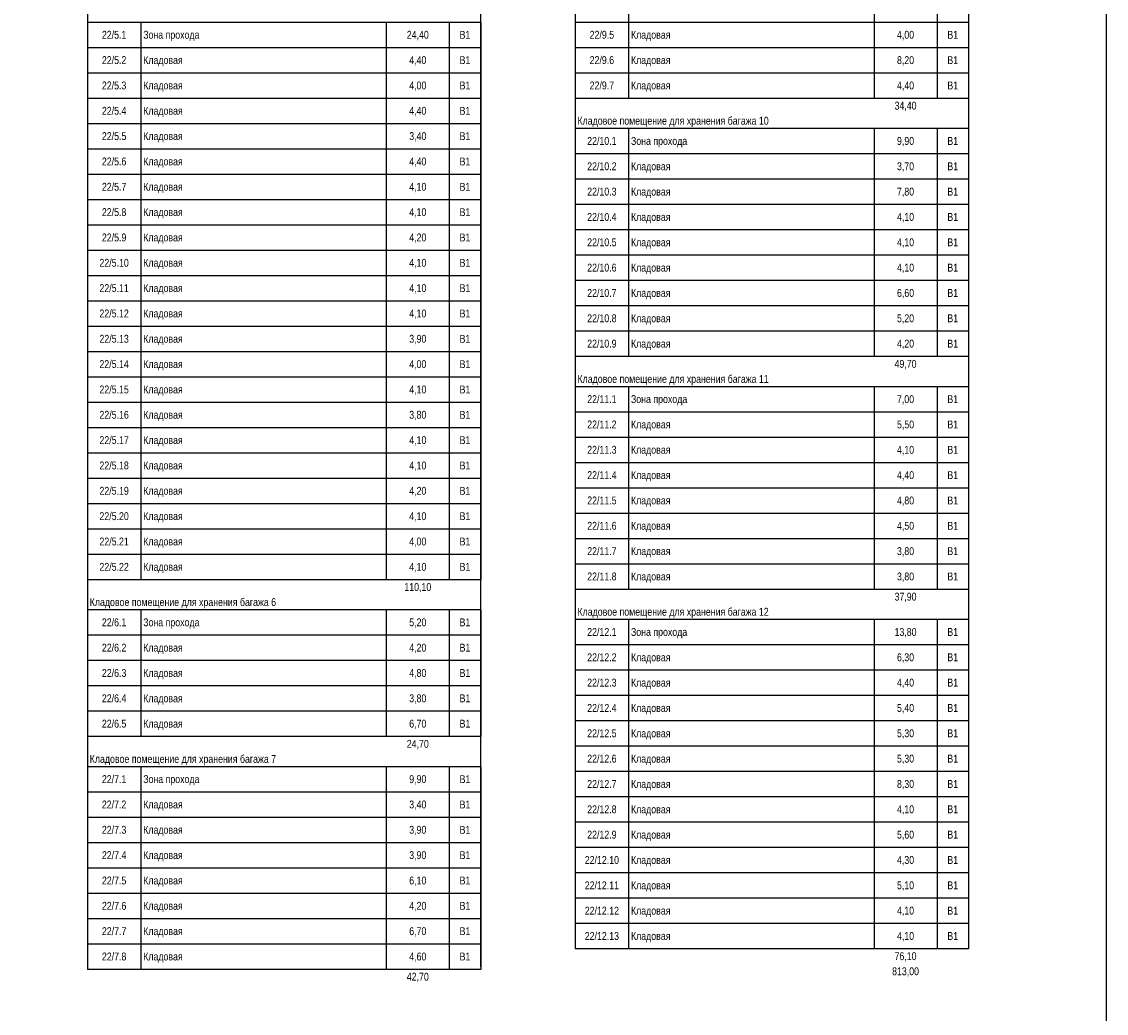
# Model space of a CAD drawing. Header units: millimetres. Extents: x -277772 to 277599, y -59564 to 282085.
# Tile 172 of 190: x 145617 to 180084, y -26074 to 5435. Entities that reach past the tile are written whole.
import ezdxf

# ---------------------------------------------------------------- set-up
doc = ezdxf.new("R2010")
doc.units = ezdxf.units.MM
doc.layers.add('UNPLOTTED', color=2, linetype='Continuous', plot=False)
doc.styles.add('Arial', font='arial.ttf', dxfattribs={"width": 0.8, "height": 350})
doc.linetypes.add('в трубе открыто', pattern='A,10,[133,ltypeshp.shx,S=0.75,R=0,X=-5,Y=2.5],-2.5,[130,ltypeshp.shx,S=2.5,R=-45,X=0,Y=0],-2.5', length=15)

# ---------------------------------------------------------------- blocks, each defined once
blk = doc.blocks.new('*U61')
at = {"color": 0}
blk.add_lwpolyline([(0, 584), (0, 0), (-816, 0), (-816, 584)], close=True, dxfattribs=at)
blk = doc.blocks.new('A$C03be35bc')
for p, q in [((474.69, 455.2), (474.69, 5.2)), ((599.69, 5.2), (599.69, 455.2)), ((629.69, 455.2), (629.69, 15.2)), ((754.69, 455.2), (754.69, 15.2)), ((629.69, 313.36), (629.69, 305.31)), ((646.69, 313.36), (646.69, 305.31)), ((724.69, 313.36), (724.69, 305.31)), ((744.69, 313.36), (744.69, 305.31)), ((754.69, 313.36), (754.69, 305.31)), ((754.69, 313.36), (754.69, 305.31)), ((491.69, 305.31), (474.69, 305.31)), ((474.69, 305.31), (474.69, 297.26)), ((569.69, 305.31), (491.69, 305.31)), ((491.69, 305.31), (491.69, 297.26)), ((589.69, 305.31), (569.69, 305.31)), ((569.69, 305.31), (569.69, 297.26)), ((599.69, 305.31), (589.69, 305.31)), ((589.69, 305.31), (589.69, 297.26)), ((599.69, 305.31), (599.69, 305.31)), ((599.69, 305.31), (599.69, 297.26)), ((599.69, 305.31), (599.69, 297.26)), ((646.69, 305.31), (629.69, 305.31)), ((629.69, 305.31), (629.69, 297.26)), ((724.69, 305.31), (646.69, 305.31)), ((646.69, 305.31), (646.69, 297.26)), ((744.69, 305.31), (724.69, 305.31)), ((724.69, 305.31), (724.69, 297.26)), ((754.69, 305.31), (744.69, 305.31)), ((744.69, 305.31), (744.69, 297.26)), ((754.69, 305.31), (754.69, 305.31)), ((754.69, 305.31), (754.69, 297.26)), ((754.69, 305.31), (754.69, 297.26)), ((491.69, 297.26), (474.69, 297.26)), ((474.69, 297.26), (474.69, 289.21)), ((569.69, 297.26), (491.69, 297.26)), ((491.69, 297.26), (491.69, 289.21)), ((589.69, 297.26), (569.69, 297.26)), ((569.69, 297.26), (569.69, 289.21)), ((599.69, 297.26), (589.69, 297.26)), ((589.69, 297.26), (589.69, 289.21)), ((599.69, 297.26), (599.69, 297.26)), ((599.69, 297.26), (599.69, 289.21)), ((599.69, 297.26), (599.69, 289.21)), ((646.69, 297.26), (629.69, 297.26)), ((629.69, 297.26), (629.69, 289.21)), ((724.69, 297.26), (646.69, 297.26)), ((646.69, 297.26), (646.69, 289.21)), ((744.69, 297.26), (724.69, 297.26)), ((724.69, 297.26), (724.69, 289.21)), ((754.69, 297.26), (744.69, 297.26)), ((744.69, 297.26), (744.69, 289.21)), ((754.69, 297.26), (754.69, 297.26)), ((754.69, 297.26), (754.69, 289.21)), ((754.69, 297.26), (754.69, 289.21)), ((491.69, 289.21), (474.69, 289.21)), ((474.69, 289.21), (474.69, 281.16)), ((569.69, 289.21), (491.69, 289.21)), ((491.69, 289.21), (491.69, 281.16)), ((589.69, 289.21), (569.69, 289.21)), ((569.69, 289.21), (569.69, 281.16)), ((599.69, 289.21), (589.69, 289.21)), ((589.69, 289.21), (589.69, 281.16)), ((599.69, 289.21), (599.69, 289.21)), ((599.69, 289.21), (599.69, 281.16)), ((599.69, 289.21), (599.69, 281.16)), ((646.69, 289.21), (629.69, 289.21)), ((629.69, 289.21), (629.69, 281.16)), ((724.69, 289.21), (646.69, 289.21)), ((646.69, 289.21), (646.69, 281.16)), ((744.69, 289.21), (724.69, 289.21)), ((724.69, 289.21), (724.69, 281.16)), ((754.69, 289.21), (744.69, 289.21)), ((744.69, 289.21), (744.69, 281.16)), ((754.69, 289.21), (754.69, 289.21)), ((754.69, 289.21), (754.69, 281.16)), ((754.69, 289.21), (754.69, 281.16)), ((491.69, 281.16), (474.69, 281.16)), ((474.69, 281.16), (474.69, 273.11)), ((569.69, 281.16), (491.69, 281.16)), ((491.69, 281.16), (491.69, 273.11)), ((589.69, 281.16), (569.69, 281.16)), ((569.69, 281.16), (569.69, 273.11)), ((599.69, 281.16), (589.69, 281.16)), ((589.69, 281.16), (589.69, 273.11)), ((599.69, 281.16), (599.69, 281.16)), ((599.69, 281.16), (599.69, 273.11)), ((599.69, 281.16), (599.69, 273.11)), ((646.69, 281.16), (629.69, 281.16)), ((724.69, 281.16), (646.69, 281.16)), ((744.69, 281.16), (724.69, 281.16)), ((754.69, 281.16), (744.69, 281.16)), ((754.69, 281.16), (754.69, 281.16)), ((491.69, 273.11), (474.69, 273.11)), ((474.69, 273.11), (474.69, 265.06)), ((569.69, 273.11), (491.69, 273.11)), ((491.69, 273.11), (491.69, 265.06)), ((589.69, 273.11), (569.69, 273.11)), ((569.69, 273.11), (569.69, 265.06)), ((599.69, 273.11), (589.69, 273.11)), ((589.69, 273.11), (589.69, 265.06)), ((599.69, 273.11), (599.69, 273.11)), ((599.69, 273.11), (599.69, 265.06)), ((599.69, 273.11), (599.69, 265.06)), ((646.69, 271.58), (629.69, 271.58)), ((629.69, 271.58), (629.69, 263.53)), ((724.69, 271.58), (646.69, 271.58)), ((646.69, 271.58), (646.69, 263.53)), ((744.69, 271.58), (724.69, 271.58)), ((724.69, 271.58), (724.69, 263.53)), ((754.69, 271.58), (744.69, 271.58)), ((744.69, 271.58), (744.69, 263.53)), ((754.69, 271.58), (754.69, 271.58)), ((754.69, 271.58), (754.69, 263.53)), ((754.69, 271.58), (754.69, 263.53)), ((491.69, 265.06), (474.69, 265.06)), ((474.69, 265.06), (474.69, 257.01)), ((569.69, 265.06), (491.69, 265.06)), ((491.69, 265.06), (491.69, 257.01)), ((589.69, 265.06), (569.69, 265.06)), ((569.69, 265.06), (569.69, 257.01)), ((599.69, 265.06), (589.69, 265.06)), ((589.69, 265.06), (589.69, 257.01)), ((599.69, 265.06), (599.69, 265.06)), ((599.69, 265.06), (599.69, 257.01)), ((599.69, 265.06), (599.69, 257.01)), ((646.69, 263.53), (629.69, 263.53)), ((629.69, 263.53), (629.69, 255.48)), ((724.69, 263.53), (646.69, 263.53)), ((646.69, 263.53), (646.69, 255.48)), ((744.69, 263.53), (724.69, 263.53)), ((724.69, 263.53), (724.69, 255.48)), ((754.69, 263.53), (744.69, 263.53)), ((744.69, 263.53), (744.69, 255.48)), ((754.69, 263.53), (754.69, 263.53)), ((754.69, 263.53), (754.69, 255.48)), ((754.69, 263.53), (754.69, 255.48)), ((491.69, 257.01), (474.69, 257.01)), ((474.69, 257.01), (474.69, 248.96)), ((569.69, 257.01), (491.69, 257.01)), ((491.69, 257.01), (491.69, 248.96)), ((589.69, 257.01), (569.69, 257.01)), ((569.69, 257.01), (569.69, 248.96)), ((599.69, 257.01), (589.69, 257.01)), ((589.69, 257.01), (589.69, 248.96)), ((599.69, 257.01), (599.69, 257.01)), ((599.69, 257.01), (599.69, 248.96)), ((599.69, 257.01), (599.69, 248.96)), ((646.69, 255.48), (629.69, 255.48)), ((629.69, 255.48), (629.69, 247.43)), ((724.69, 255.48), (646.69, 255.48)), ((646.69, 255.48), (646.69, 247.43)), ((744.69, 255.48), (724.69, 255.48)), ((724.69, 255.48), (724.69, 247.43)), ((754.69, 255.48), (744.69, 255.48)), ((744.69, 255.48), (744.69, 247.43)), ((754.69, 255.48), (754.69, 255.48)), ((754.69, 255.48), (754.69, 247.43)), ((754.69, 255.48), (754.69, 247.43)), ((491.69, 248.96), (474.69, 248.96)), ((474.69, 248.96), (474.69, 240.91)), ((569.69, 248.96), (491.69, 248.96)), ((491.69, 248.96), (491.69, 240.91)), ((589.69, 248.96), (569.69, 248.96)), ((569.69, 248.96), (569.69, 240.91)), ((599.69, 248.96), (589.69, 248.96)), ((589.69, 248.96), (589.69, 240.91)), ((599.69, 248.96), (599.69, 248.96)), ((599.69, 248.96), (599.69, 240.91)), ((599.69, 248.96), (599.69, 240.91)), ((646.69, 247.43), (629.69, 247.43)), ((629.69, 247.43), (629.69, 239.38)), ((724.69, 247.43), (646.69, 247.43)), ((646.69, 247.43), (646.69, 239.38)), ((744.69, 247.43), (724.69, 247.43)), ((724.69, 247.43), (724.69, 239.38)), ((754.69, 247.43), (744.69, 247.43)), ((744.69, 247.43), (744.69, 239.38)), ((754.69, 247.43), (754.69, 247.43)), ((754.69, 247.43), (754.69, 239.38)), ((754.69, 247.43), (754.69, 239.38)), ((491.69, 240.91), (474.69, 240.91)), ((474.69, 240.91), (474.69, 232.86)), ((569.69, 240.91), (491.69, 240.91)), ((491.69, 240.91), (491.69, 232.86)), ((589.69, 240.91), (569.69, 240.91)), ((569.69, 240.91), (569.69, 232.86)), ((599.69, 240.91), (589.69, 240.91)), ((589.69, 240.91), (589.69, 232.86)), ((599.69, 240.91), (599.69, 240.91)), ((599.69, 240.91), (599.69, 232.86)), ((599.69, 240.91), (599.69, 232.86)), ((646.69, 239.38), (629.69, 239.38)), ((629.69, 239.38), (629.69, 231.33)), ((724.69, 239.38), (646.69, 239.38)), ((646.69, 239.38), (646.69, 231.33)), ((744.69, 239.38), (724.69, 239.38)), ((724.69, 239.38), (724.69, 231.33)), ((754.69, 239.38), (744.69, 239.38)), ((744.69, 239.38), (744.69, 231.33)), ((754.69, 239.38), (754.69, 239.38)), ((754.69, 239.38), (754.69, 231.33)), ((754.69, 239.38), (754.69, 231.33)), ((491.69, 232.86), (474.69, 232.86)), ((474.69, 232.86), (474.69, 224.81)), ((569.69, 232.86), (491.69, 232.86)), ((491.69, 232.86), (491.69, 224.81)), ((589.69, 232.86), (569.69, 232.86)), ((569.69, 232.86), (569.69, 224.81)), ((599.69, 232.86), (589.69, 232.86)), ((589.69, 232.86), (589.69, 224.81)), ((599.69, 232.86), (599.69, 232.86)), ((599.69, 232.86), (599.69, 224.81)), ((599.69, 232.86), (599.69, 224.81)), ((646.69, 231.33), (629.69, 231.33)), ((629.69, 231.33), (629.69, 223.28)), ((724.69, 231.33), (646.69, 231.33)), ((646.69, 231.33), (646.69, 223.28)), ((744.69, 231.33), (724.69, 231.33)), ((724.69, 231.33), (724.69, 223.28)), ((754.69, 231.33), (744.69, 231.33)), ((744.69, 231.33), (744.69, 223.28)), ((754.69, 231.33), (754.69, 231.33)), ((754.69, 231.33), (754.69, 223.28)), ((754.69, 231.33), (754.69, 223.28)), ((491.69, 224.81), (474.69, 224.81)), ((474.69, 224.81), (474.69, 216.76)), ((569.69, 224.81), (491.69, 224.81)), ((491.69, 224.81), (491.69, 216.76)), ((589.69, 224.81), (569.69, 224.81)), ((569.69, 224.81), (569.69, 216.76)), ((599.69, 224.81), (589.69, 224.81)), ((589.69, 224.81), (589.69, 216.76)), ((599.69, 224.81), (599.69, 224.81)), ((599.69, 224.81), (599.69, 216.76)), ((599.69, 224.81), (599.69, 216.76)), ((646.69, 223.28), (629.69, 223.28)), ((629.69, 223.28), (629.69, 215.23)), ((724.69, 223.28), (646.69, 223.28)), ((646.69, 223.28), (646.69, 215.23)), ((744.69, 223.28), (724.69, 223.28)), ((724.69, 223.28), (724.69, 215.23)), ((754.69, 223.28), (744.69, 223.28)), ((744.69, 223.28), (744.69, 215.23)), ((754.69, 223.28), (754.69, 223.28)), ((754.69, 223.28), (754.69, 215.23)), ((754.69, 223.28), (754.69, 215.23)), ((491.69, 216.76), (474.69, 216.76)), ((474.69, 216.76), (474.69, 208.71)), ((569.69, 216.76), (491.69, 216.76)), ((491.69, 216.76), (491.69, 208.71)), ((589.69, 216.76), (569.69, 216.76)), ((569.69, 216.76), (569.69, 208.71)), ((599.69, 216.76), (589.69, 216.76)), ((589.69, 216.76), (589.69, 208.71)), ((599.69, 216.76), (599.69, 216.76)), ((599.69, 216.76), (599.69, 208.71)), ((599.69, 216.76), (599.69, 208.71)), ((646.69, 215.23), (629.69, 215.23)), ((629.69, 215.23), (629.69, 207.18)), ((724.69, 215.23), (646.69, 215.23)), ((646.69, 215.23), (646.69, 207.18)), ((744.69, 215.23), (724.69, 215.23)), ((724.69, 215.23), (724.69, 207.18)), ((754.69, 215.23), (744.69, 215.23)), ((744.69, 215.23), (744.69, 207.18)), ((754.69, 215.23), (754.69, 215.23)), ((754.69, 215.23), (754.69, 207.18)), ((754.69, 215.23), (754.69, 207.18)), ((491.69, 208.71), (474.69, 208.71)), ((474.69, 208.71), (474.69, 200.66)), ((569.69, 208.71), (491.69, 208.71)), ((491.69, 208.71), (491.69, 200.66)), ((589.69, 208.71), (569.69, 208.71)), ((569.69, 208.71), (569.69, 200.66)), ((599.69, 208.71), (589.69, 208.71)), ((589.69, 208.71), (589.69, 200.66)), ((599.69, 208.71), (599.69, 208.71)), ((599.69, 208.71), (599.69, 200.66)), ((599.69, 208.71), (599.69, 200.66)), ((646.69, 207.18), (629.69, 207.18)), ((629.69, 207.18), (629.69, 199.13)), ((724.69, 207.18), (646.69, 207.18)), ((646.69, 207.18), (646.69, 199.13)), ((744.69, 207.18), (724.69, 207.18)), ((724.69, 207.18), (724.69, 199.13)), ((754.69, 207.18), (744.69, 207.18)), ((744.69, 207.18), (744.69, 199.13)), ((754.69, 207.18), (754.69, 207.18)), ((754.69, 207.18), (754.69, 199.13)), ((754.69, 207.18), (754.69, 199.13)), ((491.69, 200.66), (474.69, 200.66)), ((474.69, 200.66), (474.69, 192.61)), ((569.69, 200.66), (491.69, 200.66)), ((491.69, 200.66), (491.69, 192.61)), ((589.69, 200.66), (569.69, 200.66)), ((569.69, 200.66), (569.69, 192.61)), ((599.69, 200.66), (589.69, 200.66)), ((589.69, 200.66), (589.69, 192.61)), ((599.69, 200.66), (599.69, 200.66)), ((599.69, 200.66), (599.69, 192.61)), ((599.69, 200.66), (599.69, 192.61)), ((646.69, 199.13), (629.69, 199.13)), ((724.69, 199.13), (646.69, 199.13)), ((744.69, 199.13), (724.69, 199.13)), ((754.69, 199.13), (744.69, 199.13)), ((754.69, 199.13), (754.69, 199.13)), ((491.69, 192.61), (474.69, 192.61)), ((474.69, 192.61), (474.69, 184.56)), ((569.69, 192.61), (491.69, 192.61)), ((491.69, 192.61), (491.69, 184.56)), ((589.69, 192.61), (569.69, 192.61)), ((569.69, 192.61), (569.69, 184.56)), ((599.69, 192.61), (589.69, 192.61)), ((589.69, 192.61), (589.69, 184.56)), ((599.69, 192.61), (599.69, 192.61)), ((599.69, 192.61), (599.69, 184.56)), ((599.69, 192.61), (599.69, 184.56)), ((646.69, 189.54), (629.69, 189.54)), ((629.69, 189.54), (629.69, 181.49)), ((724.69, 189.54), (646.69, 189.54)), ((646.69, 189.54), (646.69, 181.49)), ((744.69, 189.54), (724.69, 189.54)), ((724.69, 189.54), (724.69, 181.49)), ((754.69, 189.54), (744.69, 189.54)), ((744.69, 189.54), (744.69, 181.49)), ((754.69, 189.54), (754.69, 189.54)), ((754.69, 189.54), (754.69, 181.49)), ((754.69, 189.54), (754.69, 181.49)), ((491.69, 184.56), (474.69, 184.56)), ((474.69, 184.56), (474.69, 176.51)), ((569.69, 184.56), (491.69, 184.56)), ((491.69, 184.56), (491.69, 176.51)), ((589.69, 184.56), (569.69, 184.56)), ((569.69, 184.56), (569.69, 176.51)), ((599.69, 184.56), (589.69, 184.56)), ((589.69, 184.56), (589.69, 176.51)), ((599.69, 184.56), (599.69, 184.56)), ((599.69, 184.56), (599.69, 176.51)), ((599.69, 184.56), (599.69, 176.51)), ((646.69, 181.49), (629.69, 181.49)), ((629.69, 181.49), (629.69, 173.44)), ((724.69, 181.49), (646.69, 181.49)), ((646.69, 181.49), (646.69, 173.44)), ((744.69, 181.49), (724.69, 181.49)), ((724.69, 181.49), (724.69, 173.44)), ((754.69, 181.49), (744.69, 181.49)), ((744.69, 181.49), (744.69, 173.44)), ((754.69, 181.49), (754.69, 181.49)), ((754.69, 181.49), (754.69, 173.44)), ((754.69, 181.49), (754.69, 173.44)), ((491.69, 176.51), (474.69, 176.51)), ((474.69, 176.51), (474.69, 168.46)), ((569.69, 176.51), (491.69, 176.51)), ((491.69, 176.51), (491.69, 168.46)), ((589.69, 176.51), (569.69, 176.51)), ((569.69, 176.51), (569.69, 168.46)), ((599.69, 176.51), (589.69, 176.51)), ((589.69, 176.51), (589.69, 168.46)), ((599.69, 176.51), (599.69, 176.51)), ((599.69, 176.51), (599.69, 168.46)), ((599.69, 176.51), (599.69, 168.46)), ((646.69, 173.44), (629.69, 173.44)), ((629.69, 173.44), (629.69, 165.39)), ((724.69, 173.44), (646.69, 173.44)), ((646.69, 173.44), (646.69, 165.39)), ((744.69, 173.44), (724.69, 173.44)), ((724.69, 173.44), (724.69, 165.39)), ((754.69, 173.44), (744.69, 173.44)), ((744.69, 173.44), (744.69, 165.39)), ((754.69, 173.44), (754.69, 173.44)), ((754.69, 173.44), (754.69, 165.39)), ((754.69, 173.44), (754.69, 165.39)), ((491.69, 168.46), (474.69, 168.46)), ((474.69, 168.46), (474.69, 160.41)), ((569.69, 168.46), (491.69, 168.46)), ((491.69, 168.46), (491.69, 160.41)), ((589.69, 168.46), (569.69, 168.46)), ((569.69, 168.46), (569.69, 160.41)), ((599.69, 168.46), (589.69, 168.46)), ((589.69, 168.46), (589.69, 160.41)), ((599.69, 168.46), (599.69, 168.46)), ((599.69, 168.46), (599.69, 160.41)), ((599.69, 168.46), (599.69, 160.41)), ((646.69, 165.39), (629.69, 165.39)), ((629.69, 165.39), (629.69, 157.34)), ((724.69, 165.39), (646.69, 165.39)), ((646.69, 165.39), (646.69, 157.34)), ((744.69, 165.39), (724.69, 165.39)), ((724.69, 165.39), (724.69, 157.34)), ((754.69, 165.39), (744.69, 165.39)), ((744.69, 165.39), (744.69, 157.34)), ((754.69, 165.39), (754.69, 165.39)), ((754.69, 165.39), (754.69, 157.34)), ((754.69, 165.39), (754.69, 157.34)), ((491.69, 160.41), (474.69, 160.41)), ((474.69, 160.41), (474.69, 152.36)), ((569.69, 160.41), (491.69, 160.41)), ((491.69, 160.41), (491.69, 152.36)), ((589.69, 160.41), (569.69, 160.41)), ((569.69, 160.41), (569.69, 152.36)), ((599.69, 160.41), (589.69, 160.41)), ((589.69, 160.41), (589.69, 152.36)), ((599.69, 160.41), (599.69, 160.41)), ((599.69, 160.41), (599.69, 152.36)), ((599.69, 160.41), (599.69, 152.36)), ((646.69, 157.34), (629.69, 157.34)), ((629.69, 157.34), (629.69, 149.29)), ((724.69, 157.34), (646.69, 157.34)), ((646.69, 157.34), (646.69, 149.29)), ((744.69, 157.34), (724.69, 157.34)), ((724.69, 157.34), (724.69, 149.29)), ((754.69, 157.34), (744.69, 157.34)), ((744.69, 157.34), (744.69, 149.29)), ((754.69, 157.34), (754.69, 157.34)), ((754.69, 157.34), (754.69, 149.29)), ((754.69, 157.34), (754.69, 149.29)), ((491.69, 152.36), (474.69, 152.36)), ((474.69, 152.36), (474.69, 144.31)), ((569.69, 152.36), (491.69, 152.36)), ((491.69, 152.36), (491.69, 144.31)), ((589.69, 152.36), (569.69, 152.36)), ((569.69, 152.36), (569.69, 144.31)), ((599.69, 152.36), (589.69, 152.36)), ((589.69, 152.36), (589.69, 144.31)), ((599.69, 152.36), (599.69, 152.36)), ((599.69, 152.36), (599.69, 144.31)), ((599.69, 152.36), (599.69, 144.31)), ((646.69, 149.29), (629.69, 149.29)), ((629.69, 149.29), (629.69, 141.24)), ((724.69, 149.29), (646.69, 149.29)), ((646.69, 149.29), (646.69, 141.24)), ((744.69, 149.29), (724.69, 149.29)), ((724.69, 149.29), (724.69, 141.24)), ((754.69, 149.29), (744.69, 149.29)), ((744.69, 149.29), (744.69, 141.24)), ((754.69, 149.29), (754.69, 149.29)), ((754.69, 149.29), (754.69, 141.24)), ((754.69, 149.29), (754.69, 141.24)), ((491.69, 144.31), (474.69, 144.31)), ((474.69, 144.31), (474.69, 136.26)), ((569.69, 144.31), (491.69, 144.31)), ((491.69, 144.31), (491.69, 136.26)), ((589.69, 144.31), (569.69, 144.31)), ((569.69, 144.31), (569.69, 136.26)), ((599.69, 144.31), (589.69, 144.31)), ((589.69, 144.31), (589.69, 136.26)), ((599.69, 144.31), (599.69, 144.31)), ((599.69, 144.31), (599.69, 136.26)), ((599.69, 144.31), (599.69, 136.26)), ((646.69, 141.24), (629.69, 141.24)), ((629.69, 141.24), (629.69, 133.19)), ((724.69, 141.24), (646.69, 141.24)), ((646.69, 141.24), (646.69, 133.19)), ((744.69, 141.24), (724.69, 141.24)), ((724.69, 141.24), (724.69, 133.19)), ((754.69, 141.24), (744.69, 141.24)), ((744.69, 141.24), (744.69, 133.19)), ((754.69, 141.24), (754.69, 141.24)), ((754.69, 141.24), (754.69, 133.19)), ((754.69, 141.24), (754.69, 133.19)), ((491.69, 136.26), (474.69, 136.26)), ((474.69, 136.26), (474.69, 128.21)), ((569.69, 136.26), (491.69, 136.26)), ((491.69, 136.26), (491.69, 128.21)), ((589.69, 136.26), (569.69, 136.26)), ((569.69, 136.26), (569.69, 128.21)), ((599.69, 136.26), (589.69, 136.26)), ((589.69, 136.26), (589.69, 128.21)), ((599.69, 136.26), (599.69, 136.26)), ((599.69, 136.26), (599.69, 128.21)), ((599.69, 136.26), (599.69, 128.21)), ((646.69, 133.19), (629.69, 133.19)), ((629.69, 133.19), (629.69, 125.14)), ((724.69, 133.19), (646.69, 133.19)), ((646.69, 133.19), (646.69, 125.14)), ((744.69, 133.19), (724.69, 133.19)), ((724.69, 133.19), (724.69, 125.14)), ((754.69, 133.19), (744.69, 133.19)), ((744.69, 133.19), (744.69, 125.14)), ((754.69, 133.19), (754.69, 133.19)), ((754.69, 133.19), (754.69, 125.14)), ((754.69, 133.19), (754.69, 125.14)), ((491.69, 128.21), (474.69, 128.21)), ((569.69, 128.21), (491.69, 128.21)), ((589.69, 128.21), (569.69, 128.21)), ((599.69, 128.21), (589.69, 128.21)), ((599.69, 128.21), (599.69, 128.21)), ((646.69, 125.14), (629.69, 125.14)), ((724.69, 125.14), (646.69, 125.14)), ((744.69, 125.14), (724.69, 125.14)), ((754.69, 125.14), (744.69, 125.14)), ((754.69, 125.14), (754.69, 125.14)), ((491.69, 118.62), (474.69, 118.62)), ((474.69, 118.62), (474.69, 110.57)), ((569.69, 118.62), (491.69, 118.62)), ((491.69, 118.62), (491.69, 110.57)), ((589.69, 118.62), (569.69, 118.62)), ((569.69, 118.62), (569.69, 110.57)), ((599.69, 118.62), (589.69, 118.62)), ((589.69, 118.62), (589.69, 110.57)), ((599.69, 118.62), (599.69, 118.62)), ((599.69, 118.62), (599.69, 110.57)), ((599.69, 118.62), (599.69, 110.57)), ((646.69, 115.56), (629.69, 115.56)), ((629.69, 115.56), (629.69, 107.51)), ((724.69, 115.56), (646.69, 115.56)), ((646.69, 115.56), (646.69, 107.51)), ((744.69, 115.56), (724.69, 115.56)), ((724.69, 115.56), (724.69, 107.51)), ((754.69, 115.56), (744.69, 115.56)), ((744.69, 115.56), (744.69, 107.51)), ((754.69, 115.56), (754.69, 115.56)), ((754.69, 115.56), (754.69, 107.51)), ((754.69, 115.56), (754.69, 107.51)), ((491.69, 110.57), (474.69, 110.57)), ((474.69, 110.57), (474.69, 102.52)), ((569.69, 110.57), (491.69, 110.57)), ((491.69, 110.57), (491.69, 102.52)), ((589.69, 110.57), (569.69, 110.57)), ((569.69, 110.57), (569.69, 102.52)), ((599.69, 110.57), (589.69, 110.57)), ((589.69, 110.57), (589.69, 102.52)), ((599.69, 110.57), (599.69, 110.57)), ((599.69, 110.57), (599.69, 102.52)), ((599.69, 110.57), (599.69, 102.52)), ((646.69, 107.51), (629.69, 107.51)), ((629.69, 107.51), (629.69, 99.46)), ((724.69, 107.51), (646.69, 107.51)), ((646.69, 107.51), (646.69, 99.46)), ((744.69, 107.51), (724.69, 107.51)), ((724.69, 107.51), (724.69, 99.46)), ((754.69, 107.51), (744.69, 107.51)), ((744.69, 107.51), (744.69, 99.46)), ((754.69, 107.51), (754.69, 107.51)), ((754.69, 107.51), (754.69, 99.46)), ((754.69, 107.51), (754.69, 99.46)), ((491.69, 102.52), (474.69, 102.52)), ((474.69, 102.52), (474.69, 94.47)), ((569.69, 102.52), (491.69, 102.52)), ((491.69, 102.52), (491.69, 94.47)), ((589.69, 102.52), (569.69, 102.52)), ((569.69, 102.52), (569.69, 94.47)), ((599.69, 102.52), (589.69, 102.52)), ((589.69, 102.52), (589.69, 94.47)), ((599.69, 102.52), (599.69, 102.52)), ((599.69, 102.52), (599.69, 94.47)), ((599.69, 102.52), (599.69, 94.47)), ((646.69, 99.46), (629.69, 99.46)), ((629.69, 99.46), (629.69, 91.41)), ((724.69, 99.46), (646.69, 99.46)), ((646.69, 99.46), (646.69, 91.41)), ((744.69, 99.46), (724.69, 99.46)), ((724.69, 99.46), (724.69, 91.41)), ((754.69, 99.46), (744.69, 99.46)), ((744.69, 99.46), (744.69, 91.41)), ((754.69, 99.46), (754.69, 99.46)), ((754.69, 99.46), (754.69, 91.41)), ((754.69, 99.46), (754.69, 91.41)), ((491.69, 94.47), (474.69, 94.47)), ((474.69, 94.47), (474.69, 86.42)), ((569.69, 94.47), (491.69, 94.47)), ((491.69, 94.47), (491.69, 86.42)), ((589.69, 94.47), (569.69, 94.47)), ((569.69, 94.47), (569.69, 86.42)), ((599.69, 94.47), (589.69, 94.47)), ((589.69, 94.47), (589.69, 86.42)), ((599.69, 94.47), (599.69, 94.47)), ((599.69, 94.47), (599.69, 86.42)), ((599.69, 94.47), (599.69, 86.42)), ((646.69, 91.41), (629.69, 91.41)), ((629.69, 91.41), (629.69, 83.36)), ((724.69, 91.41), (646.69, 91.41)), ((646.69, 91.41), (646.69, 83.36)), ((744.69, 91.41), (724.69, 91.41)), ((724.69, 91.41), (724.69, 83.36)), ((754.69, 91.41), (744.69, 91.41)), ((744.69, 91.41), (744.69, 83.36)), ((754.69, 91.41), (754.69, 91.41)), ((754.69, 91.41), (754.69, 83.36)), ((754.69, 91.41), (754.69, 83.36)), ((491.69, 86.42), (474.69, 86.42)), ((474.69, 86.42), (474.69, 78.37)), ((569.69, 86.42), (491.69, 86.42)), ((491.69, 86.42), (491.69, 78.37)), ((589.69, 86.42), (569.69, 86.42)), ((569.69, 86.42), (569.69, 78.37)), ((599.69, 86.42), (589.69, 86.42)), ((589.69, 86.42), (589.69, 78.37)), ((599.69, 86.42), (599.69, 86.42)), ((599.69, 86.42), (599.69, 78.37)), ((599.69, 86.42), (599.69, 78.37)), ((646.69, 83.36), (629.69, 83.36)), ((629.69, 83.36), (629.69, 75.31)), ((724.69, 83.36), (646.69, 83.36)), ((646.69, 83.36), (646.69, 75.31)), ((744.69, 83.36), (724.69, 83.36)), ((724.69, 83.36), (724.69, 75.31)), ((754.69, 83.36), (744.69, 83.36)), ((744.69, 83.36), (744.69, 75.31)), ((754.69, 83.36), (754.69, 83.36)), ((754.69, 83.36), (754.69, 75.31)), ((754.69, 83.36), (754.69, 75.31)), ((491.69, 78.37), (474.69, 78.37)), ((569.69, 78.37), (491.69, 78.37)), ((589.69, 78.37), (569.69, 78.37)), ((599.69, 78.37), (589.69, 78.37)), ((599.69, 78.37), (599.69, 78.37)), ((646.69, 75.31), (629.69, 75.31)), ((629.69, 75.31), (629.69, 67.26)), ((724.69, 75.31), (646.69, 75.31)), ((646.69, 75.31), (646.69, 67.26)), ((744.69, 75.31), (724.69, 75.31)), ((724.69, 75.31), (724.69, 67.26)), ((754.69, 75.31), (744.69, 75.31)), ((744.69, 75.31), (744.69, 67.26)), ((754.69, 75.31), (754.69, 75.31)), ((754.69, 75.31), (754.69, 67.26)), ((754.69, 75.31), (754.69, 67.26)), ((491.69, 68.79), (474.69, 68.79)), ((474.69, 68.79), (474.69, 60.74)), ((569.69, 68.79), (491.69, 68.79)), ((491.69, 68.79), (491.69, 60.74)), ((589.69, 68.79), (569.69, 68.79)), ((569.69, 68.79), (569.69, 60.74)), ((599.69, 68.79), (589.69, 68.79)), ((589.69, 68.79), (589.69, 60.74)), ((599.69, 68.79), (599.69, 68.79)), ((599.69, 68.79), (599.69, 60.74)), ((599.69, 68.79), (599.69, 60.74)), ((646.69, 67.26), (629.69, 67.26)), ((629.69, 67.26), (629.69, 59.2)), ((724.69, 67.26), (646.69, 67.26)), ((646.69, 67.26), (646.69, 59.2)), ((744.69, 67.26), (724.69, 67.26)), ((724.69, 67.26), (724.69, 59.2)), ((754.69, 67.26), (744.69, 67.26)), ((744.69, 67.26), (744.69, 59.2)), ((754.69, 67.26), (754.69, 67.26)), ((754.69, 67.26), (754.69, 59.2)), ((754.69, 67.26), (754.69, 59.2)), ((491.69, 60.74), (474.69, 60.74)), ((474.69, 60.74), (474.69, 52.69)), ((569.69, 60.74), (491.69, 60.74)), ((491.69, 60.74), (491.69, 52.69)), ((589.69, 60.74), (569.69, 60.74)), ((569.69, 60.74), (569.69, 52.69)), ((599.69, 60.74), (589.69, 60.74)), ((589.69, 60.74), (589.69, 52.69)), ((599.69, 60.74), (599.69, 60.74)), ((599.69, 60.74), (599.69, 52.69)), ((599.69, 60.74), (599.69, 52.69)), ((646.69, 59.2), (629.69, 59.2)), ((629.69, 59.2), (629.69, 51.15)), ((724.69, 59.2), (646.69, 59.2)), ((646.69, 59.2), (646.69, 51.15)), ((744.69, 59.2), (724.69, 59.2)), ((724.69, 59.2), (724.69, 51.15)), ((754.69, 59.2), (744.69, 59.2)), ((744.69, 59.2), (744.69, 51.15)), ((754.69, 59.2), (754.69, 59.2)), ((754.69, 59.2), (754.69, 51.15)), ((754.69, 59.2), (754.69, 51.15)), ((491.69, 52.69), (474.69, 52.69)), ((474.69, 52.69), (474.69, 44.64)), ((569.69, 52.69), (491.69, 52.69)), ((491.69, 52.69), (491.69, 44.64)), ((589.69, 52.69), (569.69, 52.69)), ((569.69, 52.69), (569.69, 44.64)), ((599.69, 52.69), (589.69, 52.69)), ((589.69, 52.69), (589.69, 44.64)), ((599.69, 52.69), (599.69, 52.69)), ((599.69, 52.69), (599.69, 44.64)), ((599.69, 52.69), (599.69, 44.64)), ((646.69, 51.15), (629.69, 51.15)), ((629.69, 51.15), (629.69, 43.1)), ((724.69, 51.15), (646.69, 51.15)), ((646.69, 51.15), (646.69, 43.1)), ((744.69, 51.15), (724.69, 51.15)), ((724.69, 51.15), (724.69, 43.1)), ((754.69, 51.15), (744.69, 51.15)), ((744.69, 51.15), (744.69, 43.1)), ((754.69, 51.15), (754.69, 51.15)), ((754.69, 51.15), (754.69, 43.1)), ((754.69, 51.15), (754.69, 43.1)), ((491.69, 44.64), (474.69, 44.64)), ((474.69, 44.64), (474.69, 36.59)), ((569.69, 44.64), (491.69, 44.64)), ((491.69, 44.64), (491.69, 36.59)), ((589.69, 44.64), (569.69, 44.64)), ((569.69, 44.64), (569.69, 36.59)), ((599.69, 44.64), (589.69, 44.64)), ((589.69, 44.64), (589.69, 36.59)), ((599.69, 44.64), (599.69, 44.64)), ((599.69, 44.64), (599.69, 36.59)), ((599.69, 44.64), (599.69, 36.59)), ((646.69, 43.1), (629.69, 43.1)), ((629.69, 43.1), (629.69, 35.05)), ((724.69, 43.1), (646.69, 43.1)), ((646.69, 43.1), (646.69, 35.05)), ((744.69, 43.1), (724.69, 43.1)), ((724.69, 43.1), (724.69, 35.05)), ((754.69, 43.1), (744.69, 43.1)), ((744.69, 43.1), (744.69, 35.05)), ((754.69, 43.1), (754.69, 43.1)), ((754.69, 43.1), (754.69, 35.05)), ((754.69, 43.1), (754.69, 35.05)), ((491.69, 36.59), (474.69, 36.59)), ((474.69, 36.59), (474.69, 28.54)), ((569.69, 36.59), (491.69, 36.59)), ((491.69, 36.59), (491.69, 28.54)), ((589.69, 36.59), (569.69, 36.59)), ((569.69, 36.59), (569.69, 28.54)), ((599.69, 36.59), (589.69, 36.59)), ((589.69, 36.59), (589.69, 28.54)), ((599.69, 36.59), (599.69, 36.59)), ((599.69, 36.59), (599.69, 28.54)), ((599.69, 36.59), (599.69, 28.54)), ((646.69, 35.05), (629.69, 35.05)), ((629.69, 35.05), (629.69, 27)), ((724.69, 35.05), (646.69, 35.05)), ((646.69, 35.05), (646.69, 27)), ((744.69, 35.05), (724.69, 35.05)), ((724.69, 35.05), (724.69, 27)), ((754.69, 35.05), (744.69, 35.05)), ((744.69, 35.05), (744.69, 27)), ((754.69, 35.05), (754.69, 35.05)), ((754.69, 35.05), (754.69, 27)), ((754.69, 35.05), (754.69, 27)), ((491.69, 28.54), (474.69, 28.54)), ((474.69, 28.54), (474.69, 20.49)), ((569.69, 28.54), (491.69, 28.54)), ((491.69, 28.54), (491.69, 20.49)), ((589.69, 28.54), (569.69, 28.54)), ((569.69, 28.54), (569.69, 20.49)), ((599.69, 28.54), (589.69, 28.54)), ((589.69, 28.54), (589.69, 20.49)), ((599.69, 28.54), (599.69, 28.54)), ((599.69, 28.54), (599.69, 20.49)), ((599.69, 28.54), (599.69, 20.49)), ((646.69, 27), (629.69, 27)), ((629.69, 27), (629.69, 18.95)), ((724.69, 27), (646.69, 27)), ((646.69, 27), (646.69, 18.95)), ((744.69, 27), (724.69, 27)), ((724.69, 27), (724.69, 18.95)), ((754.69, 27), (744.69, 27)), ((744.69, 27), (744.69, 18.95)), ((754.69, 27), (754.69, 27)), ((754.69, 27), (754.69, 18.95)), ((754.69, 27), (754.69, 18.95)), ((491.69, 20.49), (474.69, 20.49)), ((474.69, 20.49), (474.69, 12.44)), ((569.69, 20.49), (491.69, 20.49)), ((491.69, 20.49), (491.69, 12.44)), ((589.69, 20.49), (569.69, 20.49)), ((569.69, 20.49), (569.69, 12.44)), ((599.69, 20.49), (589.69, 20.49)), ((589.69, 20.49), (589.69, 12.44)), ((599.69, 20.49), (599.69, 20.49)), ((599.69, 20.49), (599.69, 12.44)), ((599.69, 20.49), (599.69, 12.44)), ((646.69, 18.95), (629.69, 18.95)), ((629.69, 18.95), (629.69, 10.9)), ((724.69, 18.95), (646.69, 18.95)), ((646.69, 18.95), (646.69, 10.9)), ((744.69, 18.95), (724.69, 18.95)), ((724.69, 18.95), (724.69, 10.9)), ((754.69, 18.95), (744.69, 18.95)), ((744.69, 18.95), (744.69, 10.9)), ((754.69, 18.95), (754.69, 18.95)), ((754.69, 18.95), (754.69, 10.9)), ((754.69, 18.95), (754.69, 10.9)), ((491.69, 12.44), (474.69, 12.44)), ((474.69, 12.44), (474.69, 4.39)), ((569.69, 12.44), (491.69, 12.44)), ((491.69, 12.44), (491.69, 4.39)), ((589.69, 12.44), (569.69, 12.44)), ((569.69, 12.44), (569.69, 4.39)), ((599.69, 12.44), (589.69, 12.44)), ((589.69, 12.44), (589.69, 4.39)), ((599.69, 12.44), (599.69, 12.44)), ((599.69, 12.44), (599.69, 4.39)), ((599.69, 12.44), (599.69, 4.39)), ((646.69, 10.9), (629.69, 10.9)), ((724.69, 10.9), (646.69, 10.9)), ((744.69, 10.9), (724.69, 10.9)), ((754.69, 10.9), (744.69, 10.9)), ((754.69, 10.9), (754.69, 10.9)), ((491.69, 4.39), (474.69, 4.39)), ((569.69, 4.39), (491.69, 4.39)), ((589.69, 4.39), (569.69, 4.39)), ((599.69, 4.39), (589.69, 4.39)), ((599.69, 4.39), (599.69, 4.39))]:
    blk.add_line(p, q)
at = {"char_height": 2.5, "line_spacing_factor": 0.941778, "style": 'Arial'}
for s, insert, width, attachment_point in [('22/5.1', (483.19, 302.63), 11.6309, 2), ('Зона прохода', (492.44, 302.63), 26.6898, 1), ('24,40', (579.69, 302.63), 10.4678, 2), ('В1', (594.69, 302.63), 5.1115, 2), ('22/9.5', (638.19, 302.63), 11.6309, 2), ('Кладовая', (647.44, 302.63), 18.7012, 1), ('4,00', (734.69, 302.63), 8.1416, 2), ('В1', (749.69, 302.63), 5.1115, 2), ('22/5.2', (483.19, 294.58), 11.6309, 2), ('Кладовая', (492.44, 294.58), 18.7012, 1), ('4,40', (579.69, 294.58), 8.1416, 2), ('В1', (594.69, 294.58), 5.1115, 2), ('22/9.6', (638.19, 294.58), 11.6309, 2), ('Кладовая', (647.44, 294.58), 18.7012, 1), ('8,20', (734.69, 294.58), 8.1416, 2), ('В1', (749.69, 294.58), 5.1115, 2), ('22/5.3', (483.19, 286.53), 11.6309, 2), ('Кладовая', (492.44, 286.53), 18.7012, 1), ('4,00', (579.69, 286.53), 8.1416, 2), ('В1', (594.69, 286.53), 5.1115, 2), ('22/9.7', (638.19, 286.53), 11.6309, 2), ('Кладовая', (647.44, 286.53), 18.7012, 1), ('4,40', (734.69, 286.53), 8.1416, 2), ('В1', (749.69, 286.53), 5.1115, 2), ('34,40', (734.69, 280.11), 10.4678, 2), ('22/5.4', (483.19, 278.48), 11.6309, 2), ('Кладовая', (492.44, 278.48), 18.7012, 1), ('4,40', (579.69, 278.48), 8.1416, 2), ('В1', (594.69, 278.48), 5.1115, 2), ('Кладовое помещение для хранения багажа 10', (630.44, 275.32), 90.7513, 1), ('22/5.5', (483.19, 270.43), 11.6309, 2), ('Кладовая', (492.44, 270.43), 18.7012, 1), ('3,40', (579.69, 270.43), 8.1416, 2), ('В1', (594.69, 270.43), 5.1115, 2), ('22/10.1', (638.19, 268.89), 13.957, 2), ('Зона прохода', (647.44, 268.89), 26.6898, 1), ('9,90', (734.69, 268.89), 8.1416, 2), ('В1', (749.69, 268.89), 5.1115, 2), ('22/5.6', (483.19, 262.38), 11.6309, 2), ('Кладовая', (492.44, 262.38), 18.7012, 1), ('4,40', (579.69, 262.38), 8.1416, 2), ('В1', (594.69, 262.38), 5.1115, 2), ('22/10.2', (638.19, 260.84), 13.957, 2), ('Кладовая', (647.44, 260.84), 18.7012, 1), ('3,70', (734.69, 260.84), 8.1416, 2), ('В1', (749.69, 260.84), 5.1115, 2), ('22/5.7', (483.19, 254.33), 11.6309, 2), ('Кладовая', (492.44, 254.33), 18.7012, 1), ('4,10', (579.69, 254.33), 8.1416, 2), ('В1', (594.69, 254.33), 5.1115, 2), ('22/10.3', (638.19, 252.79), 13.957, 2), ('Кладовая', (647.44, 252.79), 18.7012, 1), ('7,80', (734.69, 252.79), 8.1416, 2), ('В1', (749.69, 252.79), 5.1115, 2), ('22/5.8', (483.19, 246.28), 11.6309, 2), ('Кладовая', (492.44, 246.28), 18.7012, 1), ('4,10', (579.69, 246.28), 8.1416, 2), ('В1', (594.69, 246.28), 5.1115, 2), ('22/10.4', (638.19, 244.74), 13.957, 2), ('Кладовая', (647.44, 244.74), 18.7012, 1), ('4,10', (734.69, 244.74), 8.1416, 2), ('В1', (749.69, 244.74), 5.1115, 2), ('22/5.9', (483.19, 238.23), 11.6309, 2), ('Кладовая', (492.44, 238.23), 18.7012, 1), ('4,20', (579.69, 238.23), 8.1416, 2), ('В1', (594.69, 238.23), 5.1115, 2), ('22/10.5', (638.19, 236.69), 13.957, 2), ('Кладовая', (647.44, 236.69), 18.7012, 1), ('4,10', (734.69, 236.69), 8.1416, 2), ('В1', (749.69, 236.69), 5.1115, 2), ('22/5.10', (483.19, 230.18), 13.957, 2), ('Кладовая', (492.44, 230.18), 18.7012, 1), ('4,10', (579.69, 230.18), 8.1416, 2), ('В1', (594.69, 230.18), 5.1115, 2), ('22/10.6', (638.19, 228.64), 13.957, 2), ('Кладовая', (647.44, 228.64), 18.7012, 1), ('4,10', (734.69, 228.64), 8.1416, 2), ('В1', (749.69, 228.64), 5.1115, 2), ('22/5.11', (483.19, 222.13), 13.957, 2), ('Кладовая', (492.44, 222.13), 18.7012, 1), ('4,10', (579.69, 222.13), 8.1416, 2), ('В1', (594.69, 222.13), 5.1115, 2), ('22/10.7', (638.19, 220.59), 13.957, 2), ('Кладовая', (647.44, 220.59), 18.7012, 1), ('6,60', (734.69, 220.59), 8.1416, 2), ('В1', (749.69, 220.59), 5.1115, 2), ('22/5.12', (483.19, 214.08), 13.957, 2), ('Кладовая', (492.44, 214.08), 18.7012, 1), ('4,10', (579.69, 214.08), 8.1416, 2), ('В1', (594.69, 214.08), 5.1115, 2), ('22/10.8', (638.19, 212.54), 13.957, 2), ('Кладовая', (647.44, 212.54), 18.7012, 1), ('5,20', (734.69, 212.54), 8.1416, 2), ('В1', (749.69, 212.54), 5.1115, 2), ('22/5.13', (483.19, 206.03), 13.957, 2), ('Кладовая', (492.44, 206.03), 18.7012, 1), ('3,90', (579.69, 206.03), 8.1416, 2), ('В1', (594.69, 206.03), 5.1115, 2), ('22/10.9', (638.19, 204.49), 13.957, 2), ('Кладовая', (647.44, 204.49), 18.7012, 1), ('4,20', (734.69, 204.49), 8.1416, 2), ('В1', (749.69, 204.49), 5.1115, 2), ('22/5.14', (483.19, 197.98), 13.957, 2), ('Кладовая', (492.44, 197.98), 18.7012, 1), ('4,00', (579.69, 197.98), 8.1416, 2), ('В1', (594.69, 197.98), 5.1115, 2), ('49,70', (734.69, 198.07), 10.4678, 2), ('Кладовое помещение для хранения багажа 11', (630.44, 193.28), 90.7513, 1), ('22/5.15', (483.19, 189.93), 13.957, 2), ('Кладовая', (492.44, 189.93), 18.7012, 1), ('4,10', (579.69, 189.93), 8.1416, 2), ('В1', (594.69, 189.93), 5.1115, 2), ('22/11.1', (638.19, 186.86), 13.957, 2), ('Зона прохода', (647.44, 186.86), 26.6898, 1), ('7,00', (734.69, 186.86), 8.1416, 2), ('В1', (749.69, 186.86), 5.1115, 2), ('22/5.16', (483.19, 181.88), 13.957, 2), ('Кладовая', (492.44, 181.88), 18.7012, 1), ('3,80', (579.69, 181.88), 8.1416, 2), ('В1', (594.69, 181.88), 5.1115, 2), ('22/11.2', (638.19, 178.81), 13.957, 2), ('Кладовая', (647.44, 178.81), 18.7012, 1), ('5,50', (734.69, 178.81), 8.1416, 2), ('В1', (749.69, 178.81), 5.1115, 2), ('22/5.17', (483.19, 173.83), 13.957, 2), ('Кладовая', (492.44, 173.83), 18.7012, 1), ('4,10', (579.69, 173.83), 8.1416, 2), ('В1', (594.69, 173.83), 5.1115, 2), ('22/11.3', (638.19, 170.76), 13.957, 2), ('Кладовая', (647.44, 170.76), 18.7012, 1), ('4,10', (734.69, 170.76), 8.1416, 2), ('В1', (749.69, 170.76), 5.1115, 2), ('22/5.18', (483.19, 165.78), 13.957, 2), ('Кладовая', (492.44, 165.78), 18.7012, 1), ('4,10', (579.69, 165.78), 8.1416, 2), ('В1', (594.69, 165.78), 5.1115, 2), ('22/11.4', (638.19, 162.71), 13.957, 2), ('Кладовая', (647.44, 162.71), 18.7012, 1), ('4,40', (734.69, 162.71), 8.1416, 2), ('В1', (749.69, 162.71), 5.1115, 2), ('22/5.19', (483.19, 157.73), 13.957, 2), ('Кладовая', (492.44, 157.73), 18.7012, 1), ('4,20', (579.69, 157.73), 8.1416, 2), ('В1', (594.69, 157.73), 5.1115, 2), ('22/11.5', (638.19, 154.66), 13.957, 2), ('Кладовая', (647.44, 154.66), 18.7012, 1), ('4,80', (734.69, 154.66), 8.1416, 2), ('В1', (749.69, 154.66), 5.1115, 2), ('22/5.20', (483.19, 149.67), 13.957, 2), ('Кладовая', (492.44, 149.67), 18.7012, 1), ('4,10', (579.69, 149.67), 8.1416, 2), ('В1', (594.69, 149.67), 5.1115, 2), ('22/11.6', (638.19, 146.61), 13.957, 2), ('Кладовая', (647.44, 146.61), 18.7012, 1), ('4,50', (734.69, 146.61), 8.1416, 2), ('В1', (749.69, 146.61), 5.1115, 2), ('22/5.21', (483.19, 141.62), 13.957, 2), ('Кладовая', (492.44, 141.62), 18.7012, 1), ('4,00', (579.69, 141.62), 8.1416, 2), ('В1', (594.69, 141.62), 5.1115, 2), ('22/11.7', (638.19, 138.56), 13.957, 2), ('Кладовая', (647.44, 138.56), 18.7012, 1), ('3,80', (734.69, 138.56), 8.1416, 2), ('В1', (749.69, 138.56), 5.1115, 2), ('22/5.22', (483.19, 133.57), 13.957, 2), ('Кладовая', (492.44, 133.57), 18.7012, 1), ('4,10', (579.69, 133.57), 8.1416, 2), ('В1', (594.69, 133.57), 5.1115, 2), ('22/11.8', (638.19, 130.51), 13.957, 2), ('Кладовая', (647.44, 130.51), 18.7012, 1), ('3,80', (734.69, 130.51), 8.1416, 2), ('В1', (749.69, 130.51), 5.1115, 2), ('110,10', (579.69, 127.15), 12.7939, 2), ('37,90', (734.69, 124.09), 10.4678, 2), ('Кладовое помещение для хранения багажа 6', (475.44, 122.36), 88.4252, 1), ('Кладовое помещение для хранения багажа 12', (630.44, 119.29), 90.7513, 1), ('22/6.1', (483.19, 115.94), 11.6309, 2), ('Зона прохода', (492.44, 115.94), 26.6898, 1), ('5,20', (579.69, 115.94), 8.1416, 2), ('В1', (594.69, 115.94), 5.1115, 2), ('22/12.1', (638.19, 112.87), 13.957, 2), ('Зона прохода', (647.44, 112.87), 26.6898, 1), ('13,80', (734.69, 112.87), 10.4678, 2), ('В1', (749.69, 112.87), 5.1115, 2), ('22/6.2', (483.19, 107.89), 11.6309, 2), ('Кладовая', (492.44, 107.89), 18.7012, 1), ('4,20', (579.69, 107.89), 8.1416, 2), ('В1', (594.69, 107.89), 5.1115, 2), ('22/12.2', (638.19, 104.82), 13.957, 2), ('Кладовая', (647.44, 104.82), 18.7012, 1), ('6,30', (734.69, 104.82), 8.1416, 2), ('В1', (749.69, 104.82), 5.1115, 2), ('22/6.3', (483.19, 99.84), 11.6309, 2), ('Кладовая', (492.44, 99.84), 18.7012, 1), ('4,80', (579.69, 99.84), 8.1416, 2), ('В1', (594.69, 99.84), 5.1115, 2), ('22/12.3', (638.19, 96.77), 13.957, 2), ('Кладовая', (647.44, 96.77), 18.7012, 1), ('4,40', (734.69, 96.77), 8.1416, 2), ('В1', (749.69, 96.77), 5.1115, 2), ('22/6.4', (483.19, 91.79), 11.6309, 2), ('Кладовая', (492.44, 91.79), 18.7012, 1), ('3,80', (579.69, 91.79), 8.1416, 2), ('В1', (594.69, 91.79), 5.1115, 2), ('22/12.4', (638.19, 88.72), 13.957, 2), ('Кладовая', (647.44, 88.72), 18.7012, 1), ('5,40', (734.69, 88.72), 8.1416, 2), ('В1', (749.69, 88.72), 5.1115, 2), ('22/6.5', (483.19, 83.74), 11.6309, 2), ('Кладовая', (492.44, 83.74), 18.7012, 1), ('6,70', (579.69, 83.74), 8.1416, 2), ('В1', (594.69, 83.74), 5.1115, 2), ('22/12.5', (638.19, 80.67), 13.957, 2), ('Кладовая', (647.44, 80.67), 18.7012, 1), ('5,30', (734.69, 80.67), 8.1416, 2), ('В1', (749.69, 80.67), 5.1115, 2), ('24,70', (579.69, 77.32), 10.4678, 2), ('Кладовое помещение для хранения багажа 7', (475.44, 72.53), 88.4252, 1), ('22/12.6', (638.19, 72.62), 13.957, 2), ('Кладовая', (647.44, 72.62), 18.7012, 1), ('5,30', (734.69, 72.62), 8.1416, 2), ('В1', (749.69, 72.62), 5.1115, 2), ('22/7.1', (483.19, 66.11), 11.6309, 2), ('Зона прохода', (492.44, 66.11), 26.6898, 1), ('9,90', (579.69, 66.11), 8.1416, 2), ('В1', (594.69, 66.11), 5.1115, 2), ('22/12.7', (638.19, 64.57), 13.957, 2), ('Кладовая', (647.44, 64.57), 18.7012, 1), ('8,30', (734.69, 64.57), 8.1416, 2), ('В1', (749.69, 64.57), 5.1115, 2), ('22/7.2', (483.19, 58.06), 11.6309, 2), ('Кладовая', (492.44, 58.06), 18.7012, 1), ('3,40', (579.69, 58.06), 8.1416, 2), ('В1', (594.69, 58.06), 5.1115, 2), ('22/12.8', (638.19, 56.52), 13.957, 2), ('Кладовая', (647.44, 56.52), 18.7012, 1), ('4,10', (734.69, 56.52), 8.1416, 2), ('В1', (749.69, 56.52), 5.1115, 2), ('22/7.3', (483.19, 50.01), 11.6309, 2), ('Кладовая', (492.44, 50.01), 18.7012, 1), ('3,90', (579.69, 50.01), 8.1416, 2), ('В1', (594.69, 50.01), 5.1115, 2), ('22/12.9', (638.19, 48.47), 13.957, 2), ('Кладовая', (647.44, 48.47), 18.7012, 1), ('5,60', (734.69, 48.47), 8.1416, 2), ('В1', (749.69, 48.47), 5.1115, 2), ('22/7.4', (483.19, 41.96), 11.6309, 2), ('Кладовая', (492.44, 41.96), 18.7012, 1), ('3,90', (579.69, 41.96), 8.1416, 2), ('В1', (594.69, 41.96), 5.1115, 2), ('22/12.10', (638.19, 40.42), 16.2832, 2), ('Кладовая', (647.44, 40.42), 18.7012, 1), ('4,30', (734.69, 40.42), 8.1416, 2), ('В1', (749.69, 40.42), 5.1115, 2), ('22/7.5', (483.19, 33.9), 11.6309, 2), ('Кладовая', (492.44, 33.9), 18.7012, 1), ('6,10', (579.69, 33.9), 8.1416, 2), ('В1', (594.69, 33.9), 5.1115, 2), ('22/12.11', (638.19, 32.37), 16.2832, 2), ('Кладовая', (647.44, 32.37), 18.7012, 1), ('5,10', (734.69, 32.37), 8.1416, 2), ('В1', (749.69, 32.37), 5.1115, 2), ('22/7.6', (483.19, 25.85), 11.6309, 2), ('Кладовая', (492.44, 25.85), 18.7012, 1), ('4,20', (579.69, 25.85), 8.1416, 2), ('В1', (594.69, 25.85), 5.1115, 2), ('22/12.12', (638.19, 24.32), 16.2832, 2), ('Кладовая', (647.44, 24.32), 18.7012, 1), ('4,10', (734.69, 24.32), 8.1416, 2), ('В1', (749.69, 24.32), 5.1115, 2), ('22/7.7', (483.19, 17.8), 11.6309, 2), ('Кладовая', (492.44, 17.8), 18.7012, 1), ('6,70', (579.69, 17.8), 8.1416, 2), ('В1', (594.69, 17.8), 5.1115, 2), ('22/12.13', (638.19, 16.27), 16.2832, 2), ('Кладовая', (647.44, 16.27), 18.7012, 1), ('4,10', (734.69, 16.27), 8.1416, 2), ('В1', (749.69, 16.27), 5.1115, 2), ('22/7.8', (483.19, 9.75), 11.6309, 2), ('Кладовая', (492.44, 9.75), 18.7012, 1), ('4,60', (579.69, 9.75), 8.1416, 2), ('В1', (594.69, 9.75), 5.1115, 2), ('76,10', (734.69, 9.85), 10.4678, 2), ('813,00', (734.69, 5.06), 12.7939, 2), ('42,70', (579.69, 3.33), 10.4678, 2)]:
    blk.add_mtext(s, dxfattribs=dict(at, insert=insert, width=width, attachment_point=attachment_point))

msp = doc.modelspace()

# ---------------------------------------------------------------- block references
at = {"linetype": 'в трубе открыто', "ltscale": 100, "xscale": 100, "yscale": 100, "zscale": 100}
msp.add_blockref('A$C03be35bc', (100235, -25119), dxfattribs=at)
at = {"layer": 'UNPLOTTED', "xscale": 100, "yscale": 100, "zscale": 100}
msp.add_blockref('*U61', (180084, -35802), dxfattribs=at)

doc.saveas('drawing.dxf')
